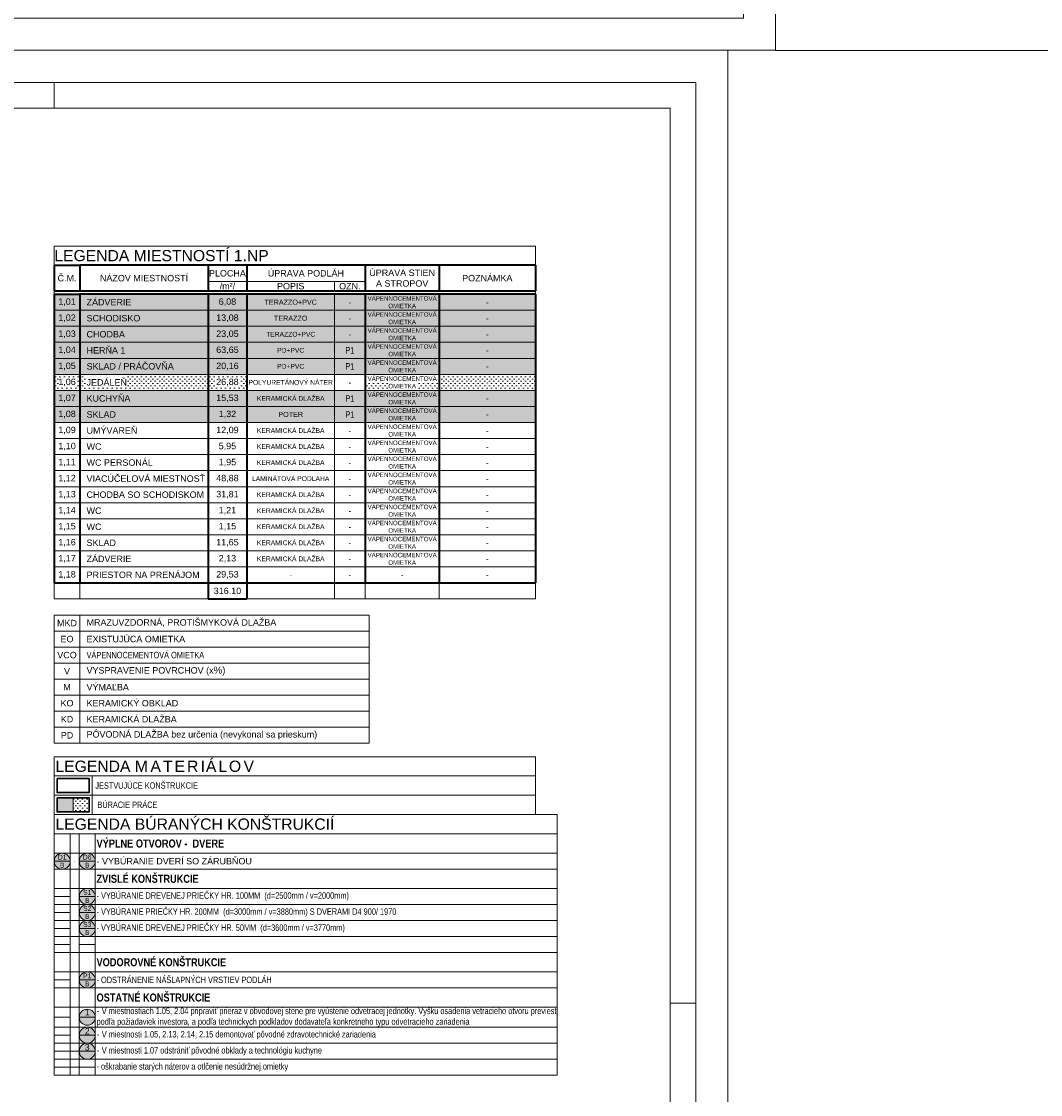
# Model space of a CAD drawing. Header units: millimetres. Extents: x -65956 to 5894746, y -14679 to 163521.
# Tile 78 of 89: x 30640 to 46522, y 28447 to 45171. Entities that reach past the tile are written whole.
import ezdxf

# ---------------------------------------------------------------- set-up
doc = ezdxf.new("R2010")
doc.units = ezdxf.units.MM
doc.layers.get('0').update_dxf_attribs({"lineweight": 5})
doc.layers.get('Defpoints').update_dxf_attribs({"color": 2, "lineweight": 30})
doc.layers.add('- pomocná oramovanie', color=245, linetype='Continuous', lineweight=0, plot=False)
for name, color, linetype, lineweight in [('A-stena-nosna-tenka', 6, 'Continuous', 18), ('H stavba', 82, 'Continuous', 30), ('Lines_Číslo_pera__99', 7, 'Continuous', 0), ('M legenda', 52, 'Continuous', 5), ('RE-buranie', 41, 'Continuous', 18), ('VT sanita', 210, 'Continuous', 5)]:
    doc.layers.add(name, color=color, linetype=linetype, lineweight=lineweight)
doc.styles.add('arial narrow', font='ARIALN.TTF', dxfattribs={"height": 125})
doc.styles.add('century_0', font='GOTHIC.TTF')
doc.styles.get("Standard").update_dxf_attribs({"font": 'arial.ttf'})

# ---------------------------------------------------------------- blocks, each defined once
blk = doc.blocks.new('*T41')
at = {"layer": 'Defpoints', "color": 8, "linetype": 'ByBlock', "lineweight": 0, "transparency": 16777216}
for p, q in [((0, 0), (7500, 0)), ((0, 0), (0, -300)), ((7500, 0), (7500, -300)), ((0, -700), (0, -750)), ((7500, -700), (7500, -750)), ((0, -5250), (0, -5500)), ((400, -5250), (400, -5500)), ((4371, -5250), (4371, -5500)), ((4845, -5250), (4845, -5500)), ((6000, -5250), (6000, -5500)), ((7500, -5250), (7500, -5500)), ((0, -5500), (2400, -5500)), ((3000, -5500), (7500, -5500))]:
    blk.add_line(p, q, dxfattribs=at)
at = {"layer": 'Lines_Číslo_pera__99', "color": 0, "linetype": 'ByBlock', "lineweight": 35, "transparency": 16777216}
for p, q in [((0, -300), (400, -300)), ((0, -300), (0, -700)), ((400, -300), (400, -700)), ((2400, -300), (2400, -700)), ((3000, -300), (3000, -700)), ((4845, -300), (4845, -700)), ((6000, -300), (6000, -700)), ((7500, -300), (7500, -700)), ((0, -700), (7500, -700)), ((0, -750), (400, -750)), ((0, -750), (0, -5250)), ((400, -750), (400, -5250)), ((2400, -750), (2400, -5500)), ((3000, -750), (3000, -5500)), ((4845, -750), (4845, -5250)), ((6000, -750), (6000, -5250)), ((7500, -750), (7500, -5250)), ((0, -5250), (7500, -5250)), ((2400, -5500), (3000, -5500))]:
    blk.add_line(p, q, dxfattribs=at)
at = {"layer": 'Lines_Číslo_pera__99', "color": 0, "linetype": 'ByBlock', "lineweight": -2, "transparency": 16777216}
for p, q in [((400, -300), (7500, -300)), ((2400, -550), (4845, -550)), ((4371, -550), (4371, -700)), ((400, -750), (7500, -750)), ((4371, -750), (4371, -5250)), ((0, -1000), (7500, -1000)), ((0, -1250), (7500, -1250)), ((0, -1500), (7500, -1500)), ((0, -1750), (7500, -1750)), ((0, -2000), (7500, -2000)), ((0, -2250), (7500, -2250)), ((0, -2500), (7500, -2500)), ((0, -2750), (7500, -2750)), ((0, -3000), (7500, -3000)), ((0, -3250), (7500, -3250)), ((0, -3500), (7500, -3500)), ((0, -3750), (7500, -3750)), ((0, -4000), (7500, -4000)), ((0, -4250), (7500, -4250)), ((0, -4500), (7500, -4500)), ((0, -4750), (7500, -4750)), ((0, -5000), (7500, -5000))]:
    blk.add_line(p, q, dxfattribs=at)
at = {"layer": 'Lines_Číslo_pera__99', "color": 0, "linetype": 'Continuous', "transparency": 16777216}
for s, insert, char_height, width, attachment_point in [('{\\C256;LEGENDA MIESTNOSTÍ 1.NP}', (2, -150), 175, 7497, 4), ('{\\fArial|b0|i0|c238|p34;\\C256;ÚPRAVA STIEN A STROPOV}', (5423, -500), 100, 1151.5, 5), ('{\\fArial|b0|i0|c238|p34;\\C256;Č.M.}', (200, -500), 100, 397, 5), ('{\\fArial|b0|i0|c238|p34;\\C256;NÁZOV MIESTNOSTÍ}', (1400, -500), 100, 1997, 5), ('{\\fArial|b0|i0|c238|p34;\\C256;PLOCHA}', (2700, -425), 100, 597, 5), ('{\\fArial|b0|i0|c238|p34;\\C256;ÚPRAVA PODLÁH}', (3923, -425), 100, 1842.5, 5), ('{\\fArial|b0|i0|c238|p34;\\C256;POZNÁMKA}', (6750, -500), 100, 1497, 5), ('{\\fArial|b0|i0|c238|p34;\\C256;/m²/}', (2700, -625), 100, 597, 5), ('{\\fArial|b0|i0|c238|p34;\\C256;POPIS}', (3686, -625), 100, 1368.34, 5), ('{\\fArial|b0|i0|c238|p34;\\C256;OZN.}', (4608, -625), 100, 471.16, 5), ('{\\C256;1,01}', (200, -875), 100, 397, 5), ('{\\fArial Narrow|b0|i0|c238|p34;\\C256;  \\fArial|b0|i0|c238|p34; ZÁDVERIE}', (402, -875), 100, 1997, 4), ('{\\C256;6,08}', (2700, -875), 100, 597, 5), ('{\\C256;TERAZZO+PVC}', (3686, -875), 80, 1368.34, 5), ('{\\fArial Narrow|b0|i0|c238|p34;\\C256;VÁPENNOCEMENTOVÁ OMIETKA}', (5423, -875), 70, 1151.5, 5), ('{\\fArial Narrow|b0|i0|c238|p34;\\C256;-}', (4608, -875), 100, 471.16, 5), ('{\\fArial Narrow|b0|i0|c238|p34;\\C256;-}', (6750, -875), 90, 1497, 5), ('{\\C256;1,02}', (200, -1125), 100, 397, 5), ('{\\fArial Narrow|b0|i0|c238|p34;\\C256;  \\fArial|b0|i0|c238|p34; SCHODISKO}', (402, -1125), 100, 1997, 4), ('{\\C256;13,08}', (2700, -1125), 100, 597, 5), ('{\\C256;TERAZZO}', (3686, -1125), 80, 1368.34, 5), ('{\\fArial Narrow|b0|i0|c238|p34;\\C256;-}', (4608, -1125), 100, 471.16, 5), ('{\\fArial Narrow|b0|i0|c238|p34;\\C256;VÁPENNOCEMENTOVÁ OMIETKA}', (5423, -1125), 70, 1151.5, 5), ('{\\fArial Narrow|b0|i0|c238|p34;\\C256;-}', (6750, -1125), 90, 1497, 5), ('{\\C256;1,03}', (200, -1375), 100, 397, 5), ('{\\fArial Narrow|b0|i0|c238|p34;\\C256;  \\fArial|b0|i0|c238|p34; }CHODBA', (402, -1375), 100, 1997, 4), ('{\\C256;23,05}', (2700, -1375), 100, 597, 5), ('{\\C256;TERAZZO+PVC}', (3686, -1375), 75, 1368.34, 5), ('{\\fArial Narrow|b0|i0|c238|p34;\\C256;VÁPENNOCEMENTOVÁ OMIETKA}', (5423, -1375), 70, 1151.5, 5), ('{\\fArial Narrow|b0|i0|c238|p34;\\C256;-}', (4608, -1375), 100, 471.16, 5), ('{\\fArial Narrow|b0|i0|c238|p34;\\C256;-}', (6750, -1375), 90, 1497, 5), ('{\\C256;1,04}', (200, -1625), 100, 397, 5), ('{\\fArial Narrow|b0|i0|c238|p34;\\C256;  \\fArial|b0|i0|c238|p34; HERŇA 1}', (402, -1625), 100, 1997, 4), ('{\\C256;63,65}', (2700, -1625), 100, 597, 5), ('{\\C256;PD+PVC}', (3686, -1625), 75, 1368.34, 5), ('{\\fArial Narrow|b0|i0|c238|p34;\\C256;P1}', (4608, -1625), 100, 471.16, 5), ('{\\fArial Narrow|b0|i0|c238|p34;\\C256;VÁPENNOCEMENTOVÁ OMIETKA}', (5423, -1625), 70, 1151.5, 5), ('{\\fArial Narrow|b0|i0|c238|p34;\\C256;-}', (6750, -1625), 90, 1497, 5), ('{\\C256;1,05}', (200, -1875), 100, 397, 5), ('{\\fArial Narrow|b0|i0|c238|p34;\\C256;  \\fArial|b0|i0|c238|p34; }SKLAD / PRÁČOVŇA', (402, -1875), 100, 1997, 4), ('{\\C256;20,16}', (2700, -1875), 100, 597, 5), ('{\\C256;PD+PVC}', (3686, -1875), 75, 1368.34, 5), ('{\\fArial Narrow|b0|i0|c238|p34;\\C256;P1}', (4608, -1875), 100, 471.16, 5), ('{\\fArial Narrow|b0|i0|c238|p34;\\C256;VÁPENNOCEMENTOVÁ OMIETKA}', (5423, -1875), 70, 1151.5, 5), ('{\\fArial Narrow|b0|i0|c238|p34;\\C256;-}', (6750, -1875), 90, 1497, 5), ('{\\C256;1,06}', (200, -2125), 100, 397, 5), ('{\\fArial Narrow|b0|i0|c238|p34;\\C256;  \\fArial|b0|i0|c238|p34; }JEDÁLEŇ{\\Ftxt|c238;\\C256; }', (402, -2125), 100, 1997, 4), ('{\\C256;26,88}', (2700, -2125), 100, 597, 5), ('{\\C256;POLYURETÁNOVÝ NÁTER}', (3686, -2125), 75, 1368.34, 5), ('{\\fArial Narrow|b0|i0|c238|p34;\\C256;-}', (4608, -2125), 100, 471.16, 5), ('{\\fArial Narrow|b0|i0|c238|p34;\\C256;VÁPENNOCEMENTOVÁ OMIETKA}', (5423, -2125), 70, 1151.5, 5), ('{\\fArial Narrow|b0|i0|c238|p34;\\C256;-}', (6750, -2125), 90, 1497, 5), ('{\\C256;1,07}', (200, -2375), 100, 397, 5), ('{\\fArial Narrow|b0|i0|c238|p34;\\C256;  \\fArial|b0|i0|c238|p34; }KUCHYŇA', (402, -2375), 100, 1997, 4), ('{\\C256;15,53}', (2700, -2375), 100, 597, 5), ('{\\C256;KERAMICKÁ DLAŽBA}', (3686, -2375), 75, 1368.34, 5), ('{\\fArial Narrow|b0|i0|c238|p34;\\C256;P1}', (4608, -2375), 100, 471.16, 5), ('{\\fArial Narrow|b0|i0|c238|p34;\\C256;VÁPENNOCEMENTOVÁ OMIETKA}', (5423, -2375), 70, 1151.5, 5), ('{\\fArial Narrow|b0|i0|c238|p34;\\C256;-}', (6750, -2375), 90, 1497, 5), ('{\\C256;1,08}', (200, -2625), 100, 397, 5), ('{\\fArial Narrow|b0|i0|c238|p34;\\C256;  \\fArial|b0|i0|c238|p34; }SKLAD{\\Ftxt|c238;\\C256; }', (402, -2625), 100, 1997, 4), ('{\\C256;1,32}', (2700, -2625), 100, 597, 5), ('{\\C256;POTER}', (3686, -2625), 80, 1368.34, 5), ('{\\fArial Narrow|b0|i0|c238|p34;\\C256;P1}', (4608, -2625), 100, 471.16, 5), ('{\\fArial Narrow|b0|i0|c238|p34;\\C256;VÁPENNOCEMENTOVÁ OMIETKA}', (5423, -2625), 70, 1151.5, 5), ('{\\fArial Narrow|b0|i0|c238|p34;\\C256;-}', (6750, -2625), 90, 1497, 5), ('{\\C256;1,09}', (200, -2875), 100, 397, 5), ('{\\fArial Narrow|b0|i0|c238|p34;\\C256;  \\fArial|b0|i0|c238|p34; UMÝVAREŇ }', (402, -2875), 100, 1997, 4), ('{\\C256;12,09}', (2700, -2875), 100, 597, 5), ('{\\C256;KERAMICKÁ DLAŽBA}', (3686, -2875), 75, 1368.34, 5), ('{\\fArial Narrow|b0|i0|c238|p34;\\C256;VÁPENNOCEMENTOVÁ OMIETKA}', (5423, -2875), 70, 1151.5, 5), ('{\\fArial Narrow|b0|i0|c238|p34;\\C256;-}', (4608, -2875), 100, 471.16, 5), ('{\\fArial Narrow|b0|i0|c238|p34;\\C256;VÁPENNOCEMENTOVÁ OMIETKA}', (5423, -3125), 70, 1151.5, 5), ('{\\fArial Narrow|b0|i0|c238|p34;\\C256;-}', (6750, -2875), 90, 1497, 5), ('{\\C256;1,10}', (200, -3125), 100, 397, 5), ('{\\fArial Narrow|b0|i0|c238|p34;\\C256;  \\fArial|b0|i0|c238|p34; WC }', (402, -3125), 100, 1997, 4), ('{\\C256;5,95}', (2700, -3125), 100, 597, 5), ('{\\C256;KERAMICKÁ DLAŽBA}', (3686, -3125), 75, 1368.34, 5), ('{\\fArial Narrow|b0|i0|c238|p34;\\C256;-}', (4608, -3125), 100, 471.16, 5), ('{\\fArial Narrow|b0|i0|c238|p34;\\C256;-}', (6750, -3125), 90, 1497, 5), ('{\\C256;1,11}', (200, -3375), 100, 397, 5), ('{\\fArial Narrow|b0|i0|c238|p34;\\C256;  \\fArial|b0|i0|c238|p34; WC PERSONÁL }', (402, -3375), 100, 1997, 4), ('{\\C256;1,95}', (2700, -3375), 100, 597, 5), ('{\\C256;KERAMICKÁ DLAŽBA}', (3686, -3375), 75, 1368.34, 5), ('{\\fArial Narrow|b0|i0|c238|p34;\\C256;VÁPENNOCEMENTOVÁ OMIETKA}', (5423, -3375), 70, 1151.5, 5), ('{\\fArial Narrow|b0|i0|c238|p34;\\C256;-}', (4608, -3375), 100, 471.16, 5), ('{\\fArial Narrow|b0|i0|c238|p34;\\C256;VÁPENNOCEMENTOVÁ OMIETKA}', (5423, -3625), 70, 1151.5, 5), ('{\\fArial Narrow|b0|i0|c238|p34;\\C256;-}', (6750, -3375), 90, 1497, 5), ('{\\C256;1,12}', (200, -3625), 100, 397, 5), ('{\\fArial Narrow|b0|i0|c238|p34;\\C256;  \\fArial|b0|i0|c238|p34; VIACÚČELOVÁ MIESTNOSŤ}', (402, -3625), 100, 1997, 4), ('{\\C256;48,88}', (2700, -3625), 100, 597, 5), ('{\\C256;LAMINÁTOVÁ PODLAHA}', (3686, -3625), 75, 1368.34, 5), ('{\\fArial Narrow|b0|i0|c238|p34;\\C256;-}', (4608, -3625), 100, 471.16, 5), ('{\\fArial Narrow|b0|i0|c238|p34;\\C256;-}', (6750, -3625), 90, 1497, 5), ('{\\C256;1,13}', (200, -3875), 100, 397, 5), ('{\\fArial Narrow|b0|i0|c238|p34;\\C256;  \\fArial|b0|i0|c238|p34; CHODBA SO SCHODISKOM}', (402, -3875), 100, 1997, 4), ('{\\C256;31,81}', (2700, -3875), 100, 597, 5), ('{\\C256;KERAMICKÁ DLAŽBA}', (3686, -3875), 75, 1368.34, 5), ('{\\fArial Narrow|b0|i0|c238|p34;\\C256;VÁPENNOCEMENTOVÁ OMIETKA}', (5423, -3875), 70, 1151.5, 5), ('{\\fArial Narrow|b0|i0|c238|p34;\\C256;-}', (4608, -3875), 100, 471.16, 5), ('{\\fArial Narrow|b0|i0|c238|p34;\\C256;VÁPENNOCEMENTOVÁ OMIETKA}', (5423, -4125), 70, 1151.5, 5), ('{\\fArial Narrow|b0|i0|c238|p34;\\C256;-}', (6750, -3875), 90, 1497, 5), ('{\\C256;1,14}', (200, -4125), 100, 397, 5), ('{\\fArial Narrow|b0|i0|c238|p34;\\C256;  \\fArial|b0|i0|c238|p34; WC }', (402, -4125), 100, 1997, 4), ('{\\C256;1,21}', (2700, -4125), 100, 597, 5), ('{\\C256;KERAMICKÁ DLAŽBA}', (3686, -4125), 75, 1368.34, 5), ('{\\fArial Narrow|b0|i0|c238|p34;\\C256;-}', (4608, -4125), 100, 471.16, 5), ('{\\fArial Narrow|b0|i0|c238|p34;\\C256;-}', (6750, -4125), 90, 1497, 5), ('{\\C256;1,15}', (200, -4375), 100, 397, 5), ('{\\fArial Narrow|b0|i0|c238|p34;\\C256;  \\fArial|b0|i0|c238|p34; WC }', (402, -4375), 100, 1997, 4), ('{\\C256;1,15}', (2700, -4375), 100, 597, 5), ('{\\C256;KERAMICKÁ DLAŽBA}', (3686, -4375), 75, 1368.34, 5), ('{\\fArial Narrow|b0|i0|c238|p34;\\C256;VÁPENNOCEMENTOVÁ OMIETKA}', (5423, -4375), 70, 1151.5, 5), ('{\\fArial Narrow|b0|i0|c238|p34;\\C256;-}', (4608, -4375), 100, 471.16, 5), ('{\\fArial Narrow|b0|i0|c238|p34;\\C256;VÁPENNOCEMENTOVÁ OMIETKA}', (5423, -4625), 70, 1151.5, 5), ('{\\fArial Narrow|b0|i0|c238|p34;\\C256;-}', (6750, -4375), 90, 1497, 5), ('{\\C256;1,16}', (200, -4625), 100, 397, 5), ('{\\fArial Narrow|b0|i0|c238|p34;\\C256;  \\fArial|b0|i0|c238|p34; SKLAD}', (402, -4625), 100, 1997, 4), ('{\\C256;11,65}', (2700, -4625), 100, 597, 5), ('{\\C256;KERAMICKÁ DLAŽBA}', (3686, -4625), 75, 1368.34, 5), ('{\\fArial Narrow|b0|i0|c238|p34;\\C256;-}', (4608, -4625), 100, 471.16, 5), ('{\\fArial Narrow|b0|i0|c238|p34;\\C256;-}', (6750, -4625), 90, 1497, 5), ('{\\C256;1,17}', (200, -4875), 100, 397, 5), ('{\\fArial Narrow|b0|i0|c238|p34;\\C256;  \\fArial|b0|i0|c238|p34; ZÁDVERIE}', (402, -4875), 100, 1997, 4), ('{\\C256;2,13}', (2700, -4875), 100, 597, 5), ('{\\C256;KERAMICKÁ DLAŽBA}', (3686, -4875), 75, 1368.34, 5), ('{\\fArial Narrow|b0|i0|c238|p34;\\C256;VÁPENNOCEMENTOVÁ OMIETKA}', (5423, -4875), 70, 1151.5, 5), ('{\\fArial Narrow|b0|i0|c238|p34;\\C256;-}', (4608, -4875), 100, 471.16, 5), ('{\\fArial Narrow|b0|i0|c238|p34;\\C256;-}', (6750, -4875), 90, 1497, 5), ('{\\C256;1,18}', (200, -5125), 100, 397, 5), ('{\\fArial Narrow|b0|i0|c238|p34;\\C256;  \\fArial|b0|i0|c238|p34; PRIESTOR NA PRENÁJOM}', (402, -5125), 100, 1997, 4), ('{\\C256;29,53}', (2700, -5125), 100, 597, 5), ('{\\C256;-}', (3686, -5125), 75, 1368.34, 5), ('{\\fArial Narrow|b0|i0|c238|p34;\\C256;-}', (4608, -5125), 100, 471.16, 5), ('{\\fArial Narrow|b0|i0|c238|p34;\\C256;-}', (5423, -5125), 90, 1151.5, 5), ('{\\fArial Narrow|b0|i0|c238|p34;\\C256;-}', (6750, -5125), 90, 1497, 5), ('316.10', (2700, -5375), 100, 597, 5)]:
    blk.add_mtext(s, dxfattribs=dict(at, insert=insert, char_height=char_height, width=width, attachment_point=attachment_point))
blk = doc.blocks.new('*T894')
at = {"layer": 'Defpoints', "color": 8, "linetype": 'ByBlock', "lineweight": 0, "transparency": 16777216}
for p, q in [((0, 0), (7841, 0)), ((0, 0), (0, -4066)), ((7841, 0), (7841, -4066)), ((0, -304), (7841, -304)), ((250, -304), (250, -4066)), ((390, -304), (390, -4066)), ((640, -304), (640, -4066)), ((0, -604), (7841, -604)), ((0, -729), (250, -729)), ((390, -729), (640, -729)), ((0, -854), (7841, -854)), ((0, -1154), (7841, -1154)), ((0, -1279), (250, -1279)), ((390, -1279), (640, -1279)), ((0, -1404), (7841, -1404)), ((0, -1529), (250, -1529)), ((0, -1654), (7841, -1654)), ((390, -1529), (640, -1529)), ((0, -1779), (250, -1779)), ((390, -1779), (640, -1779)), ((0, -1904), (7841, -1904)), ((0, -2029), (250, -2029)), ((0, -2154), (7841, -2154)), ((390, -2029), (640, -2029)), ((0, -2454), (7841, -2454)), ((0, -2579), (250, -2579)), ((390, -2579), (640, -2579)), ((0, -2704), (7841, -2704)), ((0, -3004), (7841, -3004)), ((0, -3160), (250, -3160)), ((390, -3160), (640, -3160)), ((0, -3316), (7841, -3316)), ((0, -3441), (250, -3441)), ((390, -3441), (640, -3441)), ((0, -3566), (7841, -3566)), ((0, -3691), (640, -3691)), ((0, -3816), (7841, -3816)), ((0, -3941), (640, -3941)), ((0, -4066), (7841, -4066))]:
    blk.add_line(p, q, dxfattribs=at)
at = {"layer": 'M legenda', "transparency": 16777216}
for s, insert, char_height, width, attachment_point in [('LEGENDA BÚRANÝCH KONŠTRUKCIÍ', (20, -152), 175, 7800.6, 4), ('-', (320, -729), 50, 100, 5)]:
    blk.add_mtext(s, dxfattribs=dict(at, insert=insert, char_height=char_height, width=width, attachment_point=attachment_point))
for s, insert, char_height, width, attachment_point, style in [('{\\fArial Narrow|b1|i0|c0|p34;VÝPLNE OTVOROV -  DVERE}', (660, -454), 125, 7160.6, 4, 'century_0'), ('{\\fArial|b0|i0|c238|p34;\\C0;D1}', (125, -666), 75, 210, 5, 'century_0'), ('{\\fArial|b0|i0|c238|p34;\\C0;D6}', (515, -666), 75, 210, 5, 'century_0'), ('{\\fArial|b0|i0|c238|p34;- VYBÚRANIE DVERÍ SO ZÁRUBŇOU}', (660, -729), 100, 7160.6, 4, 'century_0'), ('{\\fArial|b0|i0|c238|p34;\\C0;B}', (125, -791), 75, 210, 5, 'century_0'), ('{\\fArial|b0|i0|c238|p34;\\C0;B}', (515, -791), 75, 210, 5, 'century_0'), ('{\\fArial Narrow|b1|i0|c238|p34;ZVISLÉ\\fArial Narrow|b1|i0|c0|p34; \\fArial Narrow|b1|i0|c238|p34;K\\fArial Narrow|b1|i0|c0|p34;ON\\fArial Narrow|b1|i0|c238|p34;ŠTRUK\\fArial Narrow|b1|i0|c0|p34;C\\fArial Narrow|b1|i0|c238|p34;IE}', (660, -1004), 125, 7160.6, 4, 'century_0'), ('{\\fArial|b0|i0|c238|p34;\\C0;S1}', (515, -1216), 75, 210, 5, 'century_0'), ('{\\fArial|b0|i0|c238|p34;\\C0;B}', (515, -1341), 75, 210, 5, 'century_0'), ('- VYBÚRANIE DREVENEJ PRIEČKY HR. 100MM  (d=2500mm / v=2000mm) ', (660, -1279), 100, 7160.6, 4, 'arial narrow'), ('{\\fArial|b0|i0|c238|p34;\\C0;S2}', (515, -1466), 75, 210, 5, 'century_0'), ('- VYBÚRANIE PRIEČKY HR. 200MM  (d=3000mm / v=3880mm) S DVERAMI D4 900/ 1970', (660, -1529), 100, 7160.6, 4, 'arial narrow'), ('{\\fArial|b0|i0|c238|p34;\\C0;B}', (515, -1591), 75, 210, 5, 'century_0'), ('{\\fArial|b0|i0|c238|p34;\\C0;S3}', (515, -1716), 75, 210, 5, 'century_0'), ('{\\fArial|b0|i0|c238|p34;\\C0;B}', (515, -1841), 75, 210, 5, 'century_0'), ('- VYBÚRANIE DREVENEJ PRIEČKY HR. 50MM  (d=3600mm / v=3770mm)', (660, -1779), 100, 7160.6, 4, 'arial narrow'), ('{\\fArial Narrow|b1|i0|c238|p34;VODOROVNÉ\\fArial Narrow|b1|i0|c0|p34; \\fArial Narrow|b1|i0|c238|p34;K\\fArial Narrow|b1|i0|c0|p34;ON\\fArial Narrow|b1|i0|c238|p34;ŠTRUK\\fArial Narrow|b1|i0|c0|p34;C\\fArial Narrow|b1|i0|c238|p34;IE}', (660, -2304), 125, 7160.6, 4, 'century_0'), ('{\\fArial|b0|i0|c238|p34;\\C0;P1}', (515, -2516), 75, 210, 5, 'century_0'), ('{\\fArial Narrow|b0|i0|c0|p34;- \\fArial Narrow|b0|i0|c238|p34;ODSTRÁNENIE NÁŠLAPNÝCH VRSTIEV PODLÁH }', (660, -2579), 100, 7160.6, 4, 'century_0'), ('{\\fArial|b0|i0|c238|p34;\\C0;B}', (515, -2641), 75, 210, 5, 'century_0'), ('{\\fArial Narrow|b1|i0|c238|p34;OSTATNÉ\\fArial Narrow|b1|i0|c0|p34; \\fArial Narrow|b1|i0|c238|p34;K\\fArial Narrow|b1|i0|c0|p34;ON\\fArial Narrow|b1|i0|c238|p34;ŠTRUK\\fArial Narrow|b1|i0|c0|p34;C\\fArial Narrow|b1|i0|c238|p34;IE}', (660, -2854), 125, 7160.6, 4, 'century_0'), ('- {\\fArial Narrow|b0|i0|c238|p34;V miestnostiach \\fArial Narrow|b0|i0|c0|p34;1.\\fArial Narrow|b0|i0|c238|p34;05, 2.04 pripraviť prieraz v obvodovej stene pre vyústenie odvetracej jednotky. V\\fArial Narrow|b0|i0|c0|p34;yšku osadenia vetracieho otvoru previes\\fArial Narrow|b0|i0|c238|p34;ť\\fArial Narrow|b0|i0|c0|p34; pod\\fArial Narrow|b0|i0|c238|p34;ľ\\fArial Narrow|b0|i0|c0|p34;a požiadaviek investora, a pod\\fArial Narrow|b0|i0|c238|p34;ľ\\fArial Narrow|b0|i0|c0|p34;a technickych podkladov dodavate\\fArial Narrow|b0|i0|c238|p34;ľ\\fArial Narrow|b0|i0|c0|p34;a konkretneho typu \\fArial Narrow|b0|i0|c238|p34;odvetracieho zariadenia}', (660, -3160), 100, 7160.6, 4, 'century_0'), ('1', (515, -3082), 100, 210, 5, 'century_0'), ('2', (515, -3379), 100, 210, 5, 'century_0'), ('- {\\fArial Narrow|b0|i0|c238|p34;V miestnosti 1.05, 2.13, 2.14, 2.15 demontovať pôvodné zdravotechnické zariadenia}', (660, -3441), 100, 7160.6, 4, 'century_0'), ('3', (515, -3629), 100, 210, 5, 'century_0'), ('- {\\fArial Narrow|b0|i0|c238|p34;V miestnosti \\fArial Narrow|b0|i0|c0|p34;1.\\fArial Narrow|b0|i0|c238|p34;07\\fArial Narrow|b0|i0|c0|p34; ods\\fArial Narrow|b0|i0|c238|p34;trániť pôvodné obklady a technológiu kuchyne}', (660, -3691), 100, 7160.6, 4, 'century_0'), ('{\\fArial Narrow|b0|i0|c0|p34;- \\fArial Narrow|b0|i0|c238|p34;\\C0;oškrabanie starých náterov a otlčenie nesúdržnej omietky}', (660, -3941), 100, 7160.6, 4, 'century_0')]:
    blk.add_mtext(s, dxfattribs=dict(at, insert=insert, char_height=char_height, width=width, attachment_point=attachment_point, style=style))
blk = doc.blocks.new('*T895')
at = {"layer": 'Defpoints', "color": 8, "linetype": 'ByBlock', "lineweight": 0, "transparency": 16777216}
for p, q in [((0, 0), (7500, 0)), ((0, 0), (0, -900)), ((7500, 0), (7500, -900)), ((0, -300), (7500, -300)), ((590, -300), (590, -900)), ((0, -600), (7500, -600)), ((0, -900), (7500, -900))]:
    blk.add_line(p, q, dxfattribs=at)
at = {"layer": 'M legenda', "transparency": 16777216, "insert": (20, -150), "char_height": 100, "width": 7460, "attachment_point": 4}
blk.add_mtext('{\\H1.75x;LEGENDA \\T1.2;MATERIÁLOV    \\H0.57143x; }', dxfattribs=at)
at = {"layer": 'M legenda', "transparency": 16777216, "char_height": 100, "width": 6870, "attachment_point": 4, "style": 'century_0'}
for s, insert in [('{\\fArial Narrow|b0|i0|c0|p34; JESTVUJÚCE KONŠTRUKCIE}', (610, -450)), ('{\\fArial Narrow|b0|i0|c238|p34;  BÚRACIE PRÁCE}', (610, -750))]:
    blk.add_mtext(s, dxfattribs=dict(at, insert=insert))
blk = doc.blocks.new('*T936')
at = {"layer": 'Defpoints', "color": 8, "linetype": 'ByBlock', "lineweight": 0, "transparency": 16777216}
for p, q in [((0, 0), (4911, 0)), ((0, 0), (0, -2000)), ((400, 0), (400, -2000)), ((4911, 0), (4911, -2000)), ((0, -250), (4911, -250)), ((0, -500), (4911, -500)), ((0, -750), (4911, -750)), ((0, -1000), (4911, -1000)), ((0, -1250), (4911, -1250)), ((0, -1500), (4911, -1500)), ((0, -1750), (4911, -1750)), ((0, -2000), (4911, -2000))]:
    blk.add_line(p, q, dxfattribs=at)
at = {"layer": 'Lines_Číslo_pera__99', "color": 0, "linetype": 'Continuous', "transparency": 16777216, "char_height": 100}
for s, insert, width, attachment_point in [('{\\C256;MKD}', (200, -125), 397, 5), ('{\\fArial Narrow|b0|i0|c238|p34;\\C256;  \\fArial|b0|i0|c238|p34; MRAZUVZDORNÁ, PROTIŠMYKOVÁ DLAŽBA}', (402, -125), 4508.34, 4), ('{\\C256;EO}', (200, -375), 397, 5), ('{\\fArial Narrow|b0|i0|c238|p34;\\C256;  \\fArial|b0|i0|c238|p34; EXISTUJÚCA OMIETKA}', (402, -375), 4508.34, 4), ('{\\C256;VCO}', (200, -625), 397, 5), ('{\\fArial Narrow|b0|i0|c238|p34;\\C256;  \\fArial|b0|i0|c238|p34; \\fArial Narrow|b0|i0|c238|p34;VÁPENNOCEMENTOVÁ OMIETKA}', (402, -625), 4508.34, 4), ('{\\C256;V}', (200, -875), 397, 5), ('{\\fArial Narrow|b0|i0|c238|p34;\\C256;  \\fArial|b0|i0|c238|p34; VYSPRAVENIE POVRCHOV (x\\H1.0833x;%)}', (402, -875), 4508.34, 4), ('{\\C256;M}', (200, -1125), 397, 5), ('{\\fArial Narrow|b0|i0|c238|p34;\\C256;  \\fArial|b0|i0|c238|p34; VÝMAĽBA\\Ftxt|c238; }', (402, -1125), 4508.34, 4), ('{\\C256;KO}', (200, -1375), 397, 5), ('{\\fArial Narrow|b0|i0|c238|p34;\\C256;  \\fArial|b0|i0|c238|p34; KERAMICKÝ OBKLAD}', (402, -1375), 4508.34, 4), ('{\\C256;KD}', (200, -1625), 397, 5), ('{\\fArial Narrow|b0|i0|c238|p34;\\C256;  \\fArial|b0|i0|c238|p34; KERAMICKÁ DLAŽBA}', (402, -1625), 4508.34, 4), ('PD', (200, -1875), 397, 5), ('{\\fArial Narrow|b0|i0|c238|p34;\\C256;  \\fArial|b0|i0|c238|p34; PÔVODNÁ DLAŽBA bez určenia (nevykonal sa prieskum)}', (402, -1875), 4508.34, 4)]:
    blk.add_mtext(s, dxfattribs=dict(at, insert=insert, width=width, attachment_point=attachment_point))
blk = doc.blocks.new('cxyvyxcvcx')
at = {"layer": '- pomocná oramovanie'}
for points in [[(-136218, -52983), (-178218, -52983), (-178218, -23283), (-136218, -23283)], [(-137118, -52083), (-177318, -52083), (-177318, -24183), (-137118, -24183)]]:
    blk.add_lwpolyline(points, close=True, dxfattribs=at)
for p, q in [((-146718, -24183), (-146718, -23783)), ((-137118, -38133), (-136718, -38133))]:
    blk.add_line(p, q)
blk.add_lwpolyline([(-136718, -52483), (-177718, -52483), (-177718, -23783), (-136718, -23783)], close=True)

msp = doc.modelspace()

# ---------------------------------------------------------------- hatches: boundary and pattern name
at = {"layer": 'RE-buranie'}
h = msp.add_hatch(dxfattribs=at)
h.set_pattern_fill('OMITKA', color=256, scale=50)
h.set_pattern_definition([(45, (-1524.6, 8568.504), (-35.35534, 35.35534), [0, -50])])
h.paths.add_polyline_path([(38650.1, 40920.68), (31150.1, 40920.68), (31150.1, 39670.68), (38650.1, 39670.68)])
h = msp.add_hatch(dxfattribs=at)
h.set_pattern_fill('OMITKA', color=256, scale=50)
h.set_pattern_definition([(45, (-6024.6, 7318.504), (-35.35534, 35.35534), [0, -50])])
h.paths.add_polyline_path([(34150.1, 39670.68), (31150.1, 39670.68), (31150.1, 39420.68), (34150.1, 39420.68)])
h = msp.add_hatch(dxfattribs=at)
h.set_pattern_fill('OMITKA', color=256, scale=50)
h.set_pattern_definition([(45, (-1524.6, 7318.504), (-35.35534, 35.35534), [0, -50])])
h.paths.add_polyline_path([(38650.1, 39670.68), (35995.6, 39670.68), (35995.6, 39420.68), (38650.1, 39420.68)])
h = msp.add_hatch(dxfattribs=at)
h.set_pattern_fill('OMITKA', color=256, scale=50)
h.set_pattern_definition([(45, (-1524.6, 7068.504), (-35.35534, 35.35534), [0, -50])])
h.paths.add_polyline_path([(38650.1, 39420.68), (31150.1, 39420.68), (31150.1, 38920.68), (38650.1, 38920.68)])
for points in [[(31195.1, 33072.23), (31195.1, 32852.23), (31445.1, 32852.23), (31445.1, 33072.23)], [(31399.92, 32083.67, 1), (31150.28, 32083.67, 1)], [(31789.92, 32083.67, 1), (31540.28, 32083.67, 1)], [(31790.1, 31533.67, 1), (31540.46, 31533.67, 1)], [(31790.1, 31283.67, 1), (31540.46, 31283.67, 1)], [(31790.1, 31033.67, 1), (31540.46, 31033.67, 1)], [(31790.1, 30233.67, 1), (31540.46, 30233.67, 1)], [(31790.1, 29652.25, 1), (31540.46, 29652.25, 1)], [(31790.1, 29370.83, 1), (31540.46, 29370.83, 1)], [(31790.1, 29120.83, 1), (31540.46, 29120.83, 1)]]:
    msp.add_hatch(color=256, dxfattribs=at).paths.add_polyline_path(points)
h = msp.add_hatch(dxfattribs=at)
h.set_pattern_fill('OMITKA', color=256, scale=50)
h.set_pattern_definition([(45, (54006.297, 79296.814), (-35.35534, 35.35534), [0, -50])])
h.paths.add_polyline_path([(31445.1, 33066.99), (31445.1, 32846.99), (31695.1, 32846.99), (31695.1, 33066.99)])

# ---------------------------------------------------------------- linework, layer by layer
at = {"layer": '- pomocná oramovanie'}
msp.add_lwpolyline([(210390.67, 163521.35), (42390.67, 163521.35), (42390.67, 44721.35), (210390.67, 44721.35)], close=True, dxfattribs=at)
at = {"lineweight": 35}
for p, q in [((38650.1, 41370.68), (31550.1, 41370.68)), ((38650.1, 40920.87), (31550.1, 40920.87))]:
    msp.add_line(p, q, dxfattribs=at)
at = {"layer": 'A-stena-nosna-tenka', "ltscale": 10}
msp.add_line((31445.1, 33066.99), (31445.1, 32846.99), dxfattribs=at)
at = {"layer": 'H stavba'}
for points in [[(31195.1, 33372.23), (31695.1, 33372.23), (31695.1, 33152.23), (31195.1, 33152.23)], [(31195.1, 33072.23), (31695.1, 33072.23), (31695.1, 32852.23), (31195.1, 32852.23)]]:
    msp.add_lwpolyline(points, close=True, dxfattribs=at)
at = {"layer": 'VT sanita'}
for centre in [(31275.1, 32083.67), (31665.1, 32083.67), (31665.28, 31533.67), (31665.28, 31283.67), (31665.28, 31033.67), (31665.28, 30233.67), (31665.28, 29652.25), (31665.28, 29370.83), (31665.28, 29120.83)]:
    msp.add_circle(centre, 124.82, dxfattribs=at)

# ---------------------------------------------------------------- block references
for name, p in [('cxyvyxcvcx', (178608.98, 97704.75)), ('cxyvyxcvcx', (177868.41, 68004.75)), ('*T41', (31150.1, 41670.68)), ('*T936', (31150.1, 35920.68)), ('*T895', (31150.1, 33712.23)), ('*T894', (31150.1, 32812.23))]:
    msp.add_blockref(name, p)

doc.saveas('drawing.dxf')
